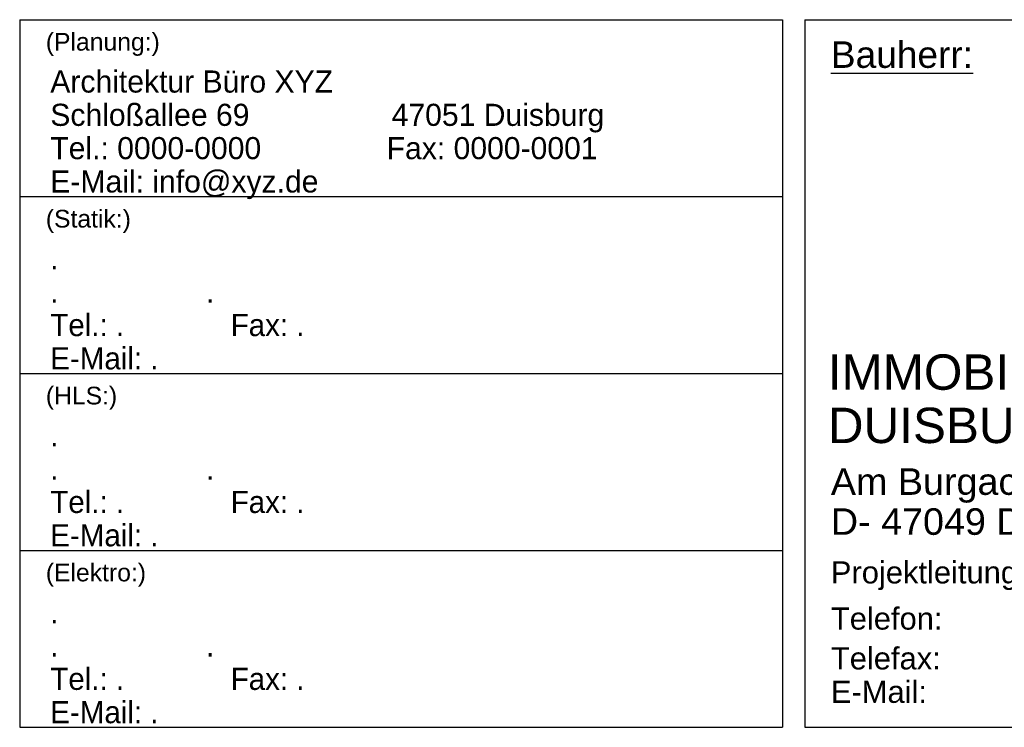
# Model space of a CAD drawing. Header units: metres. Extents: x 0 to 0.84, y 0 to 0.297.
# Tile 29 of 51: x 0.655 to 0.766, y 0.128 to 0.207. Entities that reach past the tile are written whole.
import ezdxf

# ---------------------------------------------------------------- set-up
doc = ezdxf.new("R2010")
doc.units = ezdxf.units.M
doc.layers.add('Legende_ Beschreibung', color=7, linetype='Continuous', lineweight=25)
doc.styles.add('ARIAL', font='ARIAL.TTF')

msp = doc.modelspace()

# ---------------------------------------------------------------- linework, layer by layer
at = {"layer": 'Legende_ Beschreibung', "color": 7, "linetype": 'Continuous', "lineweight": 25, "transparency": 33554687}
for p, q in [((0.655, 0.2075), (0.655, 0.1275)), ((0.655, 0.2075), (0.74125, 0.2075)), ((0.74125, 0.2075), (0.74125, 0.1275)), ((0.74375, 0.2075), (0.74375, 0.1275)), ((0.74375, 0.2075), (0.83, 0.2075)), ((0.655, 0.1875), (0.74125, 0.1875)), ((0.655, 0.1675), (0.74125, 0.1675)), ((0.655, 0.1475), (0.74125, 0.1475)), ((0.655, 0.1275), (0.74125, 0.1275)), ((0.74375, 0.1275), (0.83, 0.1275))]:
    msp.add_line(p, q, dxfattribs=at)

# ---------------------------------------------------------------- texts
at = {"layer": 'Legende_ Beschreibung', "color": 7, "linetype": 'Continuous', "lineweight": 18, "transparency": 33554687, "char_height": 0.002, "attachment_point": 7, "style": 'ARIAL'}
for s, insert, width in [('\\W1.00;(Planung:)', (0.65795, 0.2034), 0.0139712), ('\\W1.00;(Statik:)', (0.65795, 0.1834), 0.0106318), ('\\W1.00;(HLS:)', (0.65795, 0.1634), 0.0091005), ('\\W1.00;(Elektro:)', (0.65795, 0.1434), 0.0123678)]:
    msp.add_mtext(s, dxfattribs=dict(at, insert=insert, width=width))
at = {"layer": 'Legende_ Beschreibung', "color": 7, "linetype": 'Continuous', "lineweight": 25, "transparency": 33554687, "attachment_point": 7, "style": 'ARIAL'}
for s, insert, char_height, width in [('\\A1;{\\L\\fArial|i0|b0;\\H0.003000;\\W1.000000;\\C7;Bauherr:\\l}\\P', (0.7467, 0.20201), 0.003, 0.0176543), ('\\W1.00;Projektleitung:        Herr /Frau', (0.7467, 0.14301), 0.0025, 0.0471268), ('\\W1.00;Telefon:                  0203 - 283 0000', (0.7467, 0.13851), 0.0025, 0.0567496), ('\\W1.00;Telefax:                  0203 - 283 0000', (0.7467, 0.13401), 0.0025, 0.056541), ('\\W1.00;E-Mail:                    @stadt-duisburg.de', (0.7467, 0.12951), 0.0025, 0.061999)]:
    msp.add_mtext(s, dxfattribs=dict(at, insert=insert, char_height=char_height, width=width))
at = {"layer": 'Legende_ Beschreibung', "color": 7, "linetype": 'Continuous', "lineweight": 25, "transparency": 33554687, "attachment_point": 1, "line_spacing_factor": 0.903614, "style": 'ARIAL'}
for s, insert, char_height, width in [('\\A1;{\\fArial|i0|b0;\\H0.002500;\\W0.974618;\\C7;Architektur Büro XYZ}\\P{\\fArial|i0|b0;\\H0.002500;\\W0.974618;\\C7;Schloßallee 69                 47051 Duisburg}\\P{\\fArial|i0|b0;\\H0.002500;\\W0.974618;\\C7;Tel.: 0000-0000               Fax: 0000-0001}\\P{\\fArial|i0|b0;\\H0.002500;\\W0.974618;\\C7;E-Mail: info@xyz.de}\\P', (0.65846, 0.20176), 0.0025, 0.072855), ('\\A1;{\\fArial|i0|b0;\\H0.002500;\\W0.955374;\\C7;.}\\P{\\fArial|i0|b0;\\H0.002500;\\W0.955374;\\C7;.                  .}\\P{\\fArial|i0|b0;\\H0.002500;\\W0.955374;\\C7;Tel.: .             Fax: .}\\P{\\fArial|i0|b0;\\H0.002500;\\W0.955374;\\C7;E-Mail: .}\\P', (0.65846, 0.18176), 0.0025, 0.0395897), ('\\A1;{\\fArial|i0|b0;\\H0.004000;\\W1.000000;\\C7;IMMOBILIEN-MANAGEMENT }\\P{\\fArial|i0|b0;\\H0.004000;\\W1.000000;\\C7;DUISBURG}\\P', (0.74636, 0.16966), 0.004, 0.0784689), ('\\A1;{\\fArial|i0|b0;\\H0.002500;\\W0.955374;\\C7;.}\\P{\\fArial|i0|b0;\\H0.002500;\\W0.955374;\\C7;.                  .}\\P{\\fArial|i0|b0;\\H0.002500;\\W0.955374;\\C7;Tel.: .             Fax: .}\\P{\\fArial|i0|b0;\\H0.002500;\\W0.955374;\\C7;E-Mail: .}\\P', (0.65846, 0.16176), 0.0025, 0.0395897), ('\\A1;{\\fArial|i0|b0;\\H0.003000;\\W1.016865;\\C7;Am Burgacker 3}\\P{\\fArial|i0|b0;\\H0.003000;\\W1.016865;\\C7;D- 47049 Duisburg}\\P', (0.7467, 0.15678), 0.003, 0.0375266), ('\\A1;{\\fArial|i0|b0;\\H0.002500;\\W0.955374;\\C7;.}\\P{\\fArial|i0|b0;\\H0.002500;\\W0.955374;\\C7;.                  .}\\P{\\fArial|i0|b0;\\H0.002500;\\W0.955374;\\C7;Tel.: .             Fax: .}\\P{\\fArial|i0|b0;\\H0.002500;\\W0.955374;\\C7;E-Mail: .}\\P', (0.65846, 0.14176), 0.0025, 0.0395897)]:
    msp.add_mtext(s, dxfattribs=dict(at, insert=insert, char_height=char_height, width=width))

doc.saveas('drawing.dxf')
